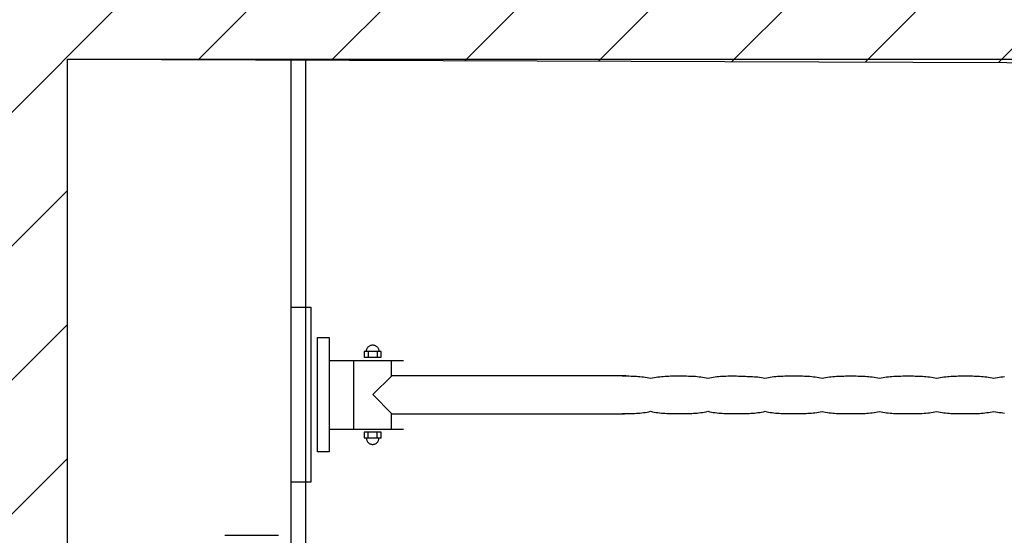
# Model space of a CAD drawing. Header units: millimetres. Extents: x 42924 to 92944, y -369470 to -179866.
# Tile 236 of 256: x 61151 to 61234, y -183964 to -183921. Entities that reach past the tile are written whole.
import ezdxf

# ---------------------------------------------------------------- set-up
doc = ezdxf.new("R2010")
doc.units = ezdxf.units.MM
doc.layers.get('0').update_dxf_attribs({"color": 8})
for name, color, linetype in [('!! 1_hatch projektowane ściany', 8, 'Continuous'), ('!! 1_PROJ Sciany', 8, 'Continuous'), ('!! 1_zabudowa GK', 8, 'Continuous'), ('!! 2_wypos-sanitarne', 8, 'Continuous')]:
    doc.layers.add(name, color=color, linetype=linetype)
doc.layers.add('!!_@ wypos sanit nd', color=8, linetype='Continuous', plot=False)
doc.layers.add('E_SAP_ZASIĘG', color=150, linetype='Continuous', plot=False)

# ---------------------------------------------------------------- blocks, each defined once
blk = doc.blocks.new('5rtfgvb')
for p, q in [((131001.396, 14775.222), (131016.005, 14776.469)), ((131016.005, 14776.469), (131016.146, 14774.823)), ((131001.537, 14773.575), (131001.396, 14775.222)), ((131016.146, 14774.823), (131001.537, 14773.575)), ((131004.115, 14773.215), (131013.666, 14774.031)), ((131013.666, 14774.031), (131013.748, 14773.076)), ((131004.196, 14772.26), (131004.115, 14773.215)), ((131013.748, 14773.076), (131004.196, 14772.26)), ((131011.838, 14772.907), (131012.368, 14766.699)), ((131006.107, 14772.418), (131006.637, 14766.209)), ((131006.314, 14770.351), (131012.017, 14770.838)), ((131006.088, 14769.474), (131005.611, 14769.434)), ((131005.611, 14769.434), (131005.733, 14768.001)), ((131006.21, 14768.042), (131006.088, 14769.474)), ((131012.836, 14770.051), (131012.358, 14770.01)), ((131012.358, 14770.01), (131012.481, 14768.577)), ((131012.869, 14769.712), (131012.399, 14769.672)), ((131012.958, 14768.618), (131012.836, 14770.051)), ((131012.874, 14769.856), (131012.927, 14769.857)), ((131012.874, 14769.856), (131012.874, 14769.856)), ((131012.927, 14769.857), (131012.979, 14769.854)), ((131012.979, 14769.854), (131013.03, 14769.845)), ((131013.03, 14769.845), (131013.079, 14769.832)), ((131013.079, 14769.832), (131013.127, 14769.814)), ((131013.127, 14769.814), (131013.172, 14769.791)), ((131013.172, 14769.791), (131013.214, 14769.765)), ((131013.214, 14769.765), (131013.254, 14769.735)), ((131013.254, 14769.735), (131013.291, 14769.7)), ((131013.291, 14769.7), (131013.324, 14769.663)), ((131013.324, 14769.663), (131013.354, 14769.622)), ((131013.354, 14769.622), (131013.379, 14769.579)), ((131013.379, 14769.579), (131013.401, 14769.532)), ((131013.401, 14769.532), (131013.418, 14769.484)), ((131013.418, 14769.484), (131013.43, 14769.433)), ((131013.43, 14769.433), (131013.438, 14769.381)), ((131013.438, 14769.381), (131013.44, 14769.327)), ((131005.133, 14768.776), (131005.129, 14768.724)), ((131005.129, 14768.724), (131005.131, 14768.671)), ((131005.131, 14768.671), (131005.138, 14768.618)), ((131005.142, 14768.827), (131005.133, 14768.776)), ((131005.138, 14768.618), (131005.151, 14768.567)), ((131005.155, 14768.876), (131005.142, 14768.827)), ((131005.151, 14768.567), (131005.168, 14768.519)), ((131005.173, 14768.924), (131005.155, 14768.876)), ((131005.168, 14768.519), (131005.189, 14768.472)), ((131005.196, 14768.969), (131005.173, 14768.924)), ((131005.222, 14769.011), (131005.196, 14768.969)), ((131005.252, 14769.051), (131005.222, 14769.011)), ((131005.287, 14769.088), (131005.252, 14769.051)), ((131005.324, 14769.121), (131005.287, 14769.088)), ((131005.365, 14769.151), (131005.324, 14769.121)), ((131005.408, 14769.177), (131005.365, 14769.151)), ((131005.454, 14769.198), (131005.408, 14769.177)), ((131005.503, 14769.215), (131005.454, 14769.198)), ((131005.554, 14769.228), (131005.503, 14769.215)), ((131005.606, 14769.235), (131005.554, 14769.228)), ((131005.606, 14769.235), (131005.606, 14769.235)), ((131005.635, 14769.094), (131006.105, 14769.134)), ((131009.295, 14769.018), (131007.835, 14767.298)), ((131010.99, 14767.55), (131009.295, 14769.018)), ((131012.933, 14768.958), (131012.464, 14768.918)), ((131012.481, 14768.577), (131012.958, 14768.618)), ((131013.066, 14768.836), (131013.015, 14768.824)), ((131013.115, 14768.853), (131013.066, 14768.836)), ((131013.161, 14768.875), (131013.115, 14768.853)), ((131013.205, 14768.9), (131013.161, 14768.875)), ((131013.245, 14768.93), (131013.205, 14768.9)), ((131013.283, 14768.963), (131013.245, 14768.93)), ((131013.316, 14769), (131013.283, 14768.963)), ((131013.347, 14769.04), (131013.316, 14769)), ((131013.374, 14769.083), (131013.347, 14769.04)), ((131013.396, 14769.127), (131013.374, 14769.083)), ((131013.414, 14769.175), (131013.396, 14769.127)), ((131013.428, 14769.224), (131013.414, 14769.175)), ((131013.436, 14769.275), (131013.428, 14769.224)), ((131013.44, 14769.327), (131013.436, 14769.275)), ((131005.189, 14768.472), (131005.215, 14768.429)), ((131005.215, 14768.429), (131005.245, 14768.388)), ((131005.245, 14768.388), (131005.278, 14768.351)), ((131005.278, 14768.351), (131005.315, 14768.317)), ((131005.315, 14768.317), (131005.355, 14768.286)), ((131005.355, 14768.286), (131005.398, 14768.26)), ((131005.398, 14768.26), (131005.443, 14768.237)), ((131005.443, 14768.237), (131005.49, 14768.219)), ((131005.49, 14768.219), (131005.539, 14768.206)), ((131005.539, 14768.206), (131005.59, 14768.197)), ((131005.59, 14768.197), (131005.642, 14768.194)), ((131005.7, 14768.34), (131006.169, 14768.38)), ((131005.733, 14768.001), (131006.21, 14768.042)), ((131011.007, 14767.577), (131012.287, 14767.686)), ((131006.583, 14767.199), (131007.835, 14767.306)), ((131007.835, 14767.302), (131009.496, 14747.849)), ((131012.659, 14748.012), (131010.99, 14767.55)), ((131009.486, 14748.05), (131009.486, 14748.05)), ((131009.486, 14748.05), (131009.499, 14747.901)), ((131009.499, 14747.901), (131009.512, 14747.752)), ((131012.63, 14748.319), (131012.63, 14748.319)), ((131012.63, 14748.319), (131012.643, 14748.169)), ((131012.643, 14748.169), (131012.656, 14748.021)), ((131012.656, 14748.021), (131012.668, 14747.872)), ((131009.512, 14747.752), (131009.525, 14747.603)), ((131009.525, 14747.603), (131009.539, 14747.455)), ((131009.539, 14747.455), (131009.555, 14747.306)), ((131009.555, 14747.306), (131009.572, 14747.158)), ((131009.572, 14747.158), (131009.59, 14747.009)), ((131012.668, 14747.872), (131012.679, 14747.723)), ((131012.679, 14747.723), (131012.689, 14747.574)), ((131012.689, 14747.574), (131012.697, 14747.425)), ((131012.697, 14747.425), (131012.704, 14747.275)), ((131012.704, 14747.275), (131012.709, 14747.126)), ((131012.709, 14747.126), (131012.712, 14746.976)), ((131009.59, 14747.009), (131009.61, 14746.861)), ((131009.61, 14746.861), (131009.633, 14746.713)), ((131009.633, 14746.713), (131009.659, 14746.565)), ((131009.659, 14746.565), (131009.687, 14746.418)), ((131009.687, 14746.418), (131009.718, 14746.271)), ((131009.718, 14746.271), (131009.753, 14746.124)), ((131012.681, 14746.224), (131012.664, 14746.073)), ((131012.694, 14746.375), (131012.681, 14746.224)), ((131012.703, 14746.526), (131012.694, 14746.375)), ((131012.709, 14746.676), (131012.703, 14746.526)), ((131012.712, 14746.826), (131012.709, 14746.676)), ((131012.712, 14746.976), (131012.712, 14746.826)), ((131009.753, 14746.124), (131009.792, 14745.977)), ((131009.792, 14745.977), (131009.834, 14745.831)), ((131009.834, 14745.831), (131009.881, 14745.685)), ((131009.86, 14745.532), (131009.843, 14745.38)), ((131009.881, 14745.685), (131009.86, 14745.532)), ((131012.664, 14746.073), (131012.643, 14745.921)), ((131012.643, 14745.921), (131012.69, 14745.773)), ((131012.69, 14745.773), (131012.732, 14745.625)), ((131012.732, 14745.625), (131012.771, 14745.476)), ((131012.771, 14745.476), (131012.806, 14745.328)), ((131009.815, 14744.925), (131009.812, 14744.774)), ((131009.812, 14744.774), (131009.812, 14744.623)), ((131009.812, 14744.623), (131009.815, 14744.473)), ((131009.82, 14745.076), (131009.815, 14744.925)), ((131009.83, 14745.228), (131009.82, 14745.076)), ((131009.843, 14745.38), (131009.83, 14745.228)), ((131012.806, 14745.328), (131012.837, 14745.179)), ((131012.837, 14745.179), (131012.866, 14745.03)), ((131012.866, 14745.03), (131012.891, 14744.88)), ((131012.891, 14744.88), (131012.914, 14744.73)), ((131012.914, 14744.73), (131012.935, 14744.58)), ((131012.935, 14744.58), (131012.953, 14744.43)), ((131009.815, 14744.473), (131009.82, 14744.322)), ((131009.82, 14744.322), (131009.827, 14744.172)), ((131009.827, 14744.172), (131009.836, 14744.022)), ((131009.836, 14744.022), (131009.846, 14743.872)), ((131009.846, 14743.872), (131009.858, 14743.722)), ((131012.953, 14744.43), (131012.971, 14744.279)), ((131012.971, 14744.279), (131012.986, 14744.129)), ((131012.986, 14744.129), (131013.001, 14743.978)), ((131013.001, 14743.978), (131013.014, 14743.828)), ((131013.014, 14743.828), (131013.028, 14743.677)), ((131009.858, 14743.722), (131009.869, 14743.572)), ((131009.869, 14743.572), (131009.882, 14743.422)), ((131009.882, 14743.422), (131009.895, 14743.273)), ((131009.895, 14743.273), (131009.907, 14743.124)), ((131009.907, 14743.124), (131009.92, 14742.975)), ((131009.92, 14742.975), (131009.934, 14742.827)), ((131013.028, 14743.677), (131013.04, 14743.526)), ((131013.04, 14743.526), (131013.053, 14743.378)), ((131013.053, 14743.378), (131013.065, 14743.229)), ((131013.065, 14743.229), (131013.077, 14743.081)), ((131013.077, 14743.081), (131013.088, 14742.933)), ((131013.088, 14742.933), (131013.098, 14742.784)), ((131009.934, 14742.827), (131009.948, 14742.678)), ((131009.948, 14742.678), (131009.963, 14742.529)), ((131009.963, 14742.529), (131009.98, 14742.381)), ((131009.98, 14742.381), (131009.998, 14742.233)), ((131009.998, 14742.233), (131010.019, 14742.085)), ((131013.098, 14742.784), (131013.107, 14742.636)), ((131013.107, 14742.636), (131013.114, 14742.487)), ((131013.114, 14742.487), (131013.118, 14742.338)), ((131013.118, 14742.338), (131013.121, 14742.188)), ((131013.121, 14742.188), (131013.121, 14742.039)), ((131010.019, 14742.085), (131010.042, 14741.937)), ((131010.042, 14741.937), (131010.067, 14741.789)), ((131010.067, 14741.789), (131010.095, 14741.642)), ((131010.095, 14741.642), (131010.126, 14741.495)), ((131010.126, 14741.495), (131010.161, 14741.348)), ((131010.161, 14741.348), (131010.2, 14741.201)), ((131013.074, 14741.288), (131013.052, 14741.137)), ((131013.09, 14741.439), (131013.074, 14741.288)), ((131013.103, 14741.589), (131013.09, 14741.439)), ((131013.112, 14741.74), (131013.103, 14741.589)), ((131013.118, 14741.889), (131013.112, 14741.74)), ((131013.121, 14742.039), (131013.118, 14741.889)), ((131010.2, 14741.201), (131010.243, 14741.055)), ((131010.239, 14740.444), (131010.229, 14740.292)), ((131010.252, 14740.598), (131010.239, 14740.444)), ((131010.243, 14741.055), (131010.29, 14740.909)), ((131010.269, 14740.753), (131010.252, 14740.598)), ((131010.29, 14740.909), (131010.269, 14740.753)), ((131013.052, 14741.137), (131013.099, 14740.99)), ((131013.099, 14740.99), (131013.141, 14740.842)), ((131013.141, 14740.842), (131013.18, 14740.694)), ((131013.18, 14740.694), (131013.215, 14740.546)), ((131013.215, 14740.546), (131013.246, 14740.398)), ((131010.223, 14740.141), (131010.221, 14739.99)), ((131010.221, 14739.99), (131010.221, 14739.841)), ((131010.221, 14739.841), (131010.223, 14739.692)), ((131010.229, 14740.292), (131010.223, 14740.141)), ((131010.223, 14739.692), (131010.228, 14739.544)), ((131013.246, 14740.398), (131013.274, 14740.249)), ((131013.274, 14740.249), (131013.3, 14740.1)), ((131013.3, 14740.1), (131013.323, 14739.951)), ((131013.323, 14739.951), (131013.343, 14739.802)), ((131013.343, 14739.802), (131013.362, 14739.652)), ((131013.362, 14739.652), (131013.379, 14739.503)), ((131010.228, 14739.544), (131010.235, 14739.396)), ((131010.235, 14739.396), (131010.244, 14739.248)), ((131010.244, 14739.248), (131010.254, 14739.101)), ((131010.254, 14739.101), (131010.265, 14738.953)), ((131010.265, 14738.953), (131010.277, 14738.805)), ((131010.277, 14738.805), (131010.289, 14738.657)), ((131013.379, 14739.503), (131013.395, 14739.353)), ((131013.395, 14739.353), (131013.409, 14739.203)), ((131013.409, 14739.203), (131013.423, 14739.053)), ((131013.423, 14739.053), (131013.436, 14738.903)), ((131013.436, 14738.903), (131013.449, 14738.753)), ((131010.289, 14738.657), (131010.302, 14738.509)), ((131010.302, 14738.509), (131010.315, 14738.358)), ((131010.315, 14738.358), (131010.328, 14738.208)), ((131010.328, 14738.208), (131010.342, 14738.057)), ((131010.342, 14738.057), (131010.356, 14737.907)), ((131013.449, 14738.753), (131013.451, 14738.604)), ((131013.451, 14738.604), (131013.455, 14738.456)), ((131013.455, 14738.456), (131013.462, 14738.308)), ((131013.462, 14738.308), (131013.469, 14738.16)), ((131013.469, 14738.16), (131013.478, 14738.012)), ((131013.478, 14738.012), (131013.487, 14737.864)), ((131010.356, 14737.907), (131010.371, 14737.756)), ((131010.371, 14737.756), (131010.388, 14737.606)), ((131010.388, 14737.606), (131010.407, 14737.455)), ((131010.407, 14737.455), (131010.427, 14737.306)), ((131010.427, 14737.306), (131010.45, 14737.156)), ((131010.45, 14737.156), (131010.476, 14737.007)), ((131013.487, 14737.864), (131013.495, 14737.716)), ((131013.495, 14737.716), (131013.502, 14737.568)), ((131013.502, 14737.568), (131013.508, 14737.42)), ((131013.508, 14737.42), (131013.512, 14737.271)), ((131013.512, 14737.271), (131013.513, 14737.123)), ((131010.476, 14737.007), (131010.504, 14736.858)), ((131010.504, 14736.858), (131010.535, 14736.71)), ((131010.535, 14736.71), (131010.57, 14736.562)), ((131010.57, 14736.562), (131010.609, 14736.415)), ((131010.609, 14736.415), (131010.652, 14736.269)), ((131013.48, 14736.525), (131013.46, 14736.375)), ((131013.46, 14736.375), (131013.506, 14736.227)), ((131013.495, 14736.675), (131013.48, 14736.525)), ((131013.505, 14736.824), (131013.495, 14736.675)), ((131013.511, 14736.974), (131013.505, 14736.824)), ((131013.513, 14737.123), (131013.511, 14736.974)), ((131010.635, 14735.537), (131010.63, 14735.387)), ((131010.645, 14735.686), (131010.635, 14735.537)), ((131010.659, 14735.834), (131010.645, 14735.686)), ((131010.652, 14736.269), (131010.698, 14736.125)), ((131010.676, 14735.98), (131010.659, 14735.834)), ((131010.698, 14736.125), (131010.676, 14735.98)), ((131013.506, 14736.227), (131013.549, 14736.08)), ((131013.549, 14736.08), (131013.587, 14735.932)), ((131013.587, 14735.932), (131013.622, 14735.784)), ((131013.622, 14735.784), (131013.653, 14735.635)), ((131013.653, 14735.635), (131013.681, 14735.486)), ((131010.63, 14735.387), (131010.627, 14735.236)), ((131010.627, 14735.236), (131010.627, 14735.085)), ((131010.627, 14735.085), (131010.63, 14734.933)), ((131010.63, 14734.933), (131010.636, 14734.78)), ((131010.636, 14734.78), (131010.643, 14734.628)), ((131013.681, 14735.486), (131013.707, 14735.337)), ((131013.707, 14735.337), (131013.73, 14735.188)), ((131013.73, 14735.188), (131013.751, 14735.039)), ((131013.751, 14735.039), (131013.77, 14734.889)), ((131013.77, 14734.889), (131013.787, 14734.739)), ((131013.787, 14734.739), (131013.802, 14734.589)), ((131010.643, 14734.628), (131010.652, 14734.475)), ((131010.652, 14734.475), (131010.662, 14734.323)), ((131010.662, 14734.323), (131010.674, 14734.171)), ((131010.674, 14734.171), (131010.686, 14734.019)), ((131010.686, 14734.019), (131010.699, 14733.869)), ((131010.699, 14733.869), (131010.712, 14733.719)), ((131013.802, 14734.589), (131013.817, 14734.439)), ((131013.817, 14734.439), (131013.831, 14734.289)), ((131013.831, 14734.289), (131013.844, 14734.138)), ((131013.844, 14734.138), (131013.857, 14733.988)), ((131013.857, 14733.988), (131013.869, 14733.84)), ((131013.869, 14733.84), (131013.882, 14733.692)), ((131010.712, 14733.719), (131010.724, 14733.573)), ((131010.724, 14733.573), (131010.737, 14733.426)), ((131010.737, 14733.426), (131010.75, 14733.279)), ((131010.75, 14733.279), (131010.764, 14733.131)), ((131010.764, 14733.131), (131010.779, 14732.983)), ((131013.882, 14733.692), (131013.894, 14733.542)), ((131013.894, 14733.542), (131013.905, 14733.392)), ((131013.905, 14733.392), (131013.915, 14733.24)), ((131013.915, 14733.24), (131013.923, 14733.089)), ((131013.923, 14733.089), (131013.93, 14732.937)), ((131010.779, 14732.983), (131010.796, 14732.835)), ((131010.796, 14732.835), (131010.814, 14732.686)), ((131010.814, 14732.686), (131010.834, 14732.538)), ((131010.834, 14732.538), (131010.856, 14732.39)), ((131010.856, 14732.39), (131010.881, 14732.242)), ((131010.881, 14732.242), (131010.909, 14732.094)), ((131013.934, 14732.331), (131013.927, 14732.181)), ((131013.93, 14732.937), (131013.934, 14732.785)), ((131013.934, 14732.785), (131013.937, 14732.633)), ((131013.937, 14732.482), (131013.934, 14732.331)), ((131013.937, 14732.633), (131013.937, 14732.482)), ((131010.909, 14732.094), (131010.939, 14731.948)), ((131010.939, 14731.948), (131010.973, 14731.801)), ((131010.973, 14731.801), (131011.011, 14731.656)), ((131011.011, 14731.656), (131011.052, 14731.512)), ((131011.052, 14731.512), (131011.098, 14731.369)), ((131011.098, 14731.369), (131011.078, 14731.216)), ((131013.885, 14731.737), (131013.862, 14731.593)), ((131013.862, 14731.593), (131013.91, 14731.445)), ((131013.903, 14731.884), (131013.885, 14731.737)), ((131013.917, 14732.032), (131013.903, 14731.884)), ((131013.91, 14731.445), (131013.953, 14731.298)), ((131013.927, 14732.181), (131013.917, 14732.032)), ((131011.034, 14730.608), (131011.031, 14730.457)), ((131011.04, 14730.76), (131011.034, 14730.608)), ((131011.049, 14730.912), (131011.04, 14730.76)), ((131011.061, 14731.064), (131011.049, 14730.912)), ((131011.078, 14731.216), (131011.061, 14731.064)), ((131013.953, 14731.298), (131013.992, 14731.151)), ((131013.992, 14731.151), (131014.027, 14731.003)), ((131014.027, 14731.003), (131014.058, 14730.855)), ((131014.058, 14730.855), (131014.086, 14730.706)), ((131014.086, 14730.706), (131014.112, 14730.557)), ((131014.112, 14730.557), (131014.134, 14730.409)), ((131011.031, 14730.457), (131011.032, 14730.306)), ((131011.032, 14730.306), (131011.034, 14730.155)), ((131011.034, 14730.155), (131011.039, 14730.004)), ((131011.039, 14730.004), (131011.046, 14729.854)), ((131011.046, 14729.854), (131011.054, 14729.704)), ((131014.134, 14730.409), (131014.155, 14730.259)), ((131014.155, 14730.259), (131014.173, 14730.11)), ((131014.173, 14730.11), (131014.19, 14729.961)), ((131014.19, 14729.961), (131014.205, 14729.811)), ((131014.205, 14729.811), (131014.219, 14729.661)), ((131011.054, 14729.704), (131011.064, 14729.553)), ((131011.064, 14729.553), (131011.075, 14729.403)), ((131011.075, 14729.403), (131011.087, 14729.253)), ((131011.087, 14729.253), (131011.1, 14729.103)), ((131011.1, 14729.103), (131011.112, 14728.953)), ((131011.112, 14728.953), (131011.125, 14728.804)), ((131014.219, 14729.661), (131014.233, 14729.512)), ((131014.233, 14729.512), (131014.245, 14729.362)), ((131014.245, 14729.362), (131014.258, 14729.213)), ((131014.258, 14729.213), (131014.271, 14729.063)), ((131014.271, 14729.063), (131014.284, 14728.914)), ((131014.284, 14728.914), (131014.296, 14728.764)), ((131011.125, 14728.804), (131011.138, 14728.654)), ((131011.138, 14728.654), (131011.152, 14728.505)), ((131011.152, 14728.505), (131011.167, 14728.356)), ((131011.167, 14728.356), (131011.182, 14728.206)), ((131011.182, 14728.206), (131011.199, 14728.057)), ((131014.296, 14728.764), (131014.307, 14728.615)), ((131014.307, 14728.615), (131014.318, 14728.465)), ((131014.318, 14728.465), (131014.326, 14728.316)), ((131014.326, 14728.316), (131014.334, 14728.166)), ((131014.334, 14728.166), (131014.339, 14728.016)), ((131011.199, 14728.057), (131011.218, 14727.908)), ((131011.218, 14727.908), (131011.239, 14727.76)), ((131011.239, 14727.76), (131011.262, 14727.611)), ((131011.262, 14727.611), (131011.287, 14727.463)), ((131011.287, 14727.463), (131011.316, 14727.314)), ((131011.316, 14727.314), (131011.347, 14727.167)), ((131014.324, 14727.263), (131014.311, 14727.112)), ((131014.333, 14727.415), (131014.324, 14727.263)), ((131014.339, 14727.565), (131014.333, 14727.415)), ((131014.339, 14728.016), (131014.342, 14727.866)), ((131014.342, 14727.716), (131014.339, 14727.565)), ((131014.342, 14727.866), (131014.342, 14727.716)), ((131011.347, 14727.167), (131011.381, 14727.019)), ((131011.381, 14727.019), (131011.42, 14726.872)), ((131011.42, 14726.872), (131011.462, 14726.725)), ((131011.462, 14726.725), (131011.508, 14726.579)), ((131011.487, 14726.425), (131011.471, 14726.273)), ((131011.508, 14726.579), (131011.487, 14726.425)), ((131014.294, 14726.96), (131014.272, 14726.808)), ((131014.272, 14726.808), (131014.319, 14726.661)), ((131014.311, 14727.112), (131014.294, 14726.96)), ((131014.319, 14726.661), (131014.362, 14726.515)), ((131014.362, 14726.515), (131014.401, 14726.368)), ((131011.443, 14725.821), (131011.441, 14725.671)), ((131011.441, 14725.671), (131011.441, 14725.522)), ((131011.449, 14725.971), (131011.443, 14725.821)), ((131011.458, 14726.122), (131011.449, 14725.971)), ((131011.471, 14726.273), (131011.458, 14726.122)), ((131014.401, 14726.368), (131014.435, 14726.22)), ((131014.435, 14726.22), (131014.467, 14726.073)), ((131014.467, 14726.073), (131014.495, 14725.925)), ((131014.495, 14725.925), (131014.52, 14725.777)), ((131014.52, 14725.777), (131014.543, 14725.628)), ((131014.543, 14725.628), (131014.563, 14725.48)), ((131011.441, 14725.522), (131011.443, 14725.373)), ((131011.443, 14725.373), (131011.448, 14725.225)), ((131011.448, 14725.225), (131011.454, 14725.077)), ((131011.454, 14725.077), (131011.463, 14724.929)), ((131011.463, 14724.929), (131011.472, 14724.782)), ((131011.472, 14724.782), (131011.483, 14724.634)), ((131014.563, 14725.48), (131014.582, 14725.331)), ((131014.582, 14725.331), (131014.598, 14725.182)), ((131014.598, 14725.182), (131014.614, 14725.033)), ((131014.614, 14725.033), (131014.628, 14724.884)), ((131014.628, 14724.884), (131014.641, 14724.734)), ((131011.483, 14724.634), (131011.495, 14724.486)), ((131011.495, 14724.486), (131011.507, 14724.338)), ((131011.507, 14724.338), (131011.52, 14724.19)), ((131011.52, 14724.19), (131011.533, 14724.039)), ((131011.533, 14724.039), (131011.546, 14723.888)), ((131014.641, 14724.734), (131014.654, 14724.585)), ((131014.654, 14724.585), (131014.667, 14724.436)), ((131014.667, 14724.436), (131014.68, 14724.286)), ((131014.68, 14724.286), (131014.692, 14724.136)), ((131014.692, 14724.136), (131014.705, 14723.987)), ((131014.705, 14723.987), (131014.716, 14723.837)), ((131011.546, 14723.888), (131011.56, 14723.737)), ((131011.56, 14723.737), (131011.575, 14723.586)), ((131011.575, 14723.586), (131011.59, 14723.435)), ((131011.59, 14723.435), (131011.608, 14723.284)), ((131011.608, 14723.284), (131011.627, 14723.133)), ((131011.627, 14723.133), (131011.647, 14722.983)), ((131014.716, 14723.837), (131014.726, 14723.687)), ((131014.726, 14723.687), (131014.735, 14723.537)), ((131014.735, 14723.537), (131014.742, 14723.386)), ((131014.742, 14723.386), (131014.747, 14723.236)), ((131014.747, 14723.236), (131014.75, 14723.085)), ((131011.647, 14722.983), (131011.67, 14722.833)), ((131011.67, 14722.833), (131011.696, 14722.683)), ((131011.696, 14722.683), (131011.724, 14722.533)), ((131011.724, 14722.533), (131011.756, 14722.383)), ((131011.756, 14722.383), (131011.791, 14722.234)), ((131014.72, 14722.328), (131014.703, 14722.176)), ((131014.733, 14722.481), (131014.72, 14722.328)), ((131014.742, 14722.632), (131014.733, 14722.481)), ((131014.748, 14722.784), (131014.742, 14722.632)), ((131014.751, 14722.935), (131014.748, 14722.784)), ((131014.75, 14723.085), (131014.751, 14722.935)), ((131011.791, 14722.234), (131011.829, 14722.085)), ((131011.829, 14722.085), (131011.872, 14721.936)), ((131011.88, 14721.486), (131011.868, 14721.335)), ((131011.872, 14721.936), (131011.918, 14721.788)), ((131011.897, 14721.636), (131011.88, 14721.486)), ((131011.918, 14721.788), (131011.897, 14721.636)), ((131014.703, 14722.176), (131014.681, 14722.023)), ((131014.681, 14722.023), (131014.728, 14721.877)), ((131014.728, 14721.877), (131014.771, 14721.731)), ((131014.771, 14721.731), (131014.81, 14721.584)), ((131014.81, 14721.584), (131014.844, 14721.436)), ((131011.853, 14721.035), (131011.85, 14720.885)), ((131011.85, 14720.885), (131011.85, 14720.736)), ((131011.85, 14720.736), (131011.852, 14720.587)), ((131011.858, 14721.185), (131011.853, 14721.035)), ((131011.868, 14721.335), (131011.858, 14721.185)), ((131014.844, 14721.436), (131014.876, 14721.288)), ((131014.876, 14721.288), (131014.904, 14721.14)), ((131014.904, 14721.14), (131014.929, 14720.992)), ((131014.929, 14720.992), (131014.952, 14720.844)), ((131014.952, 14720.844), (131014.973, 14720.695)), ((131014.973, 14720.695), (131014.991, 14720.546)), ((131011.852, 14720.587), (131011.858, 14720.438)), ((131011.858, 14720.438), (131011.864, 14720.289)), ((131011.864, 14720.289), (131011.873, 14720.14)), ((131011.873, 14720.14), (131011.882, 14719.992)), ((131011.882, 14719.992), (131011.894, 14719.843)), ((131011.894, 14719.843), (131011.905, 14719.695)), ((131014.991, 14720.546), (131015.008, 14720.398)), ((131015.008, 14720.398), (131015.023, 14720.248)), ((131015.023, 14720.248), (131015.037, 14720.099)), ((131015.037, 14720.099), (131015.051, 14719.95)), ((131015.051, 14719.95), (131015.064, 14719.801)), ((131011.905, 14719.695), (131011.918, 14719.547)), ((131011.918, 14719.547), (131011.93, 14719.398)), ((131011.93, 14719.398), (131011.943, 14719.248)), ((131011.943, 14719.248), (131011.956, 14719.098)), ((131011.956, 14719.098), (131011.97, 14718.948)), ((131015.064, 14719.801), (131015.076, 14719.651)), ((131015.076, 14719.651), (131015.089, 14719.502)), ((131015.089, 14719.502), (131015.102, 14719.354)), ((131015.102, 14719.354), (131015.114, 14719.205)), ((131015.114, 14719.205), (131015.125, 14719.056)), ((131015.125, 14719.056), (131015.135, 14718.907)), ((131011.97, 14718.948), (131011.984, 14718.798)), ((131011.984, 14718.798), (131012, 14718.648)), ((131012, 14718.648), (131012.017, 14718.499)), ((131012.017, 14718.499), (131012.036, 14718.349)), ((131012.036, 14718.349), (131012.056, 14718.199)), ((131012.056, 14718.199), (131012.08, 14718.05)), ((131015.135, 14718.907), (131015.144, 14718.758)), ((131015.144, 14718.758), (131015.151, 14718.609)), ((131015.151, 14718.609), (131015.156, 14718.459)), ((131015.156, 14718.459), (131015.159, 14718.309)), ((131015.159, 14718.16), (131015.156, 14718.009)), ((131015.159, 14718.309), (131015.159, 14718.16)), ((131012.08, 14718.05), (131012.105, 14717.901)), ((131012.105, 14717.901), (131012.133, 14717.753)), ((131012.133, 14717.753), (131012.165, 14717.604)), ((131012.165, 14717.604), (131012.2, 14717.456)), ((131012.2, 14717.456), (131012.238, 14717.308)), ((131015.111, 14717.406), (131015.089, 14717.254)), ((131015.128, 14717.557), (131015.111, 14717.406)), ((131015.141, 14717.708), (131015.128, 14717.557)), ((131015.15, 14717.859), (131015.141, 14717.708)), ((131015.156, 14718.009), (131015.15, 14717.859)), ((131012.238, 14717.308), (131012.281, 14717.16)), ((131012.276, 14716.559), (131012.267, 14716.408)), ((131012.289, 14716.71), (131012.276, 14716.559)), ((131012.281, 14717.16), (131012.327, 14717.013)), ((131012.306, 14716.861), (131012.289, 14716.71)), ((131012.327, 14717.013), (131012.306, 14716.861)), ((131015.089, 14717.254), (131015.136, 14717.11)), ((131015.136, 14717.11), (131015.179, 14716.965)), ((131015.179, 14716.965), (131015.217, 14716.819)), ((131015.217, 14716.819), (131015.252, 14716.672)), ((131015.252, 14716.672), (131015.283, 14716.525)), ((131015.283, 14716.525), (131015.311, 14716.377)), ((131012.261, 14716.258), (131012.259, 14716.107)), ((131012.267, 14716.408), (131012.261, 14716.258))]:
    blk.add_line(p, q)
blk = doc.blocks.new('A$C4ebe9e89')
blk.add_lwpolyline([(0.20099, 0.05547), (0.20099, 0.01048)])

msp = doc.modelspace()

# ---------------------------------------------------------------- hatches: boundary and pattern name
at = {"layer": '!! 1_hatch projektowane ściany'}
h = msp.add_hatch(dxfattribs=at)
h.set_pattern_fill('ANSI31', color=256, scale=2.5)
h.set_pattern_definition([(45, (0, 13698.2005), (-5.61266008, 5.61266008), [])])
h.paths.add_polyline_path([(61399.56735, -184145.8878), (61399.56735, -184133.8878), (61155.43682, -184133.8878), (61155.43682, -183923.8878), (61399.56735, -183924.76298), (61399.56735, -183911.8878), (61147.43682, -183911.8878), (61147.43682, -183847.1378), (61135.43682, -183847.1378), (61135.43682, -184210.6378), (61147.43682, -184210.6378), (61147.43682, -184145.8878)])

# ---------------------------------------------------------------- linework, layer by layer
msp.add_lwpolyline([(61399.56735, -184145.8878), (61399.56735, -184133.8878), (61155.43682, -184133.8878), (61155.43682, -183923.8878), (61399.56735, -183924.76298), (61399.56735, -183911.8878), (61147.43682, -183911.8878), (61147.43682, -183847.1378), (61135.43682, -183847.1378), (61135.43682, -184210.6378), (61147.43682, -184210.6378), (61147.43682, -184145.8878)], close=True, dxfattribs=at)
at = {"layer": '!! 1_PROJ Sciany'}
msp.add_lwpolyline([(61155.43682, -184133.8878), (61155.43682, -183923.8878), (61399.56735, -183923.8878)], dxfattribs=at)
at = {"layer": '!! 1_zabudowa GK'}
for points in [[(61174.18682, -184133.8878), (61174.18682, -183923.8878)], [(61175.43682, -184133.8878), (61175.43682, -183923.8878)]]:
    msp.add_lwpolyline(points, dxfattribs=at)
at = {"layer": 'E_SAP_ZASIĘG'}
msp.add_circle((61589.69013, -184051.49546), 600, dxfattribs=at)

# ---------------------------------------------------------------- block references
at = {"layer": '!! 2_wypos-sanitarne', "rotation": 85.11870313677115}
msp.add_blockref('5rtfgvb', (64748.69183, -315742.85588), dxfattribs=at)
at = {"layer": '!!_@ wypos sanit nd', "xscale": 100, "yscale": 100, "zscale": 100, "rotation": 89.99999999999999}
msp.add_blockref('A$C4ebe9e89', (61174.18682, -183983.88734), dxfattribs=at)

doc.saveas('drawing.dxf')
